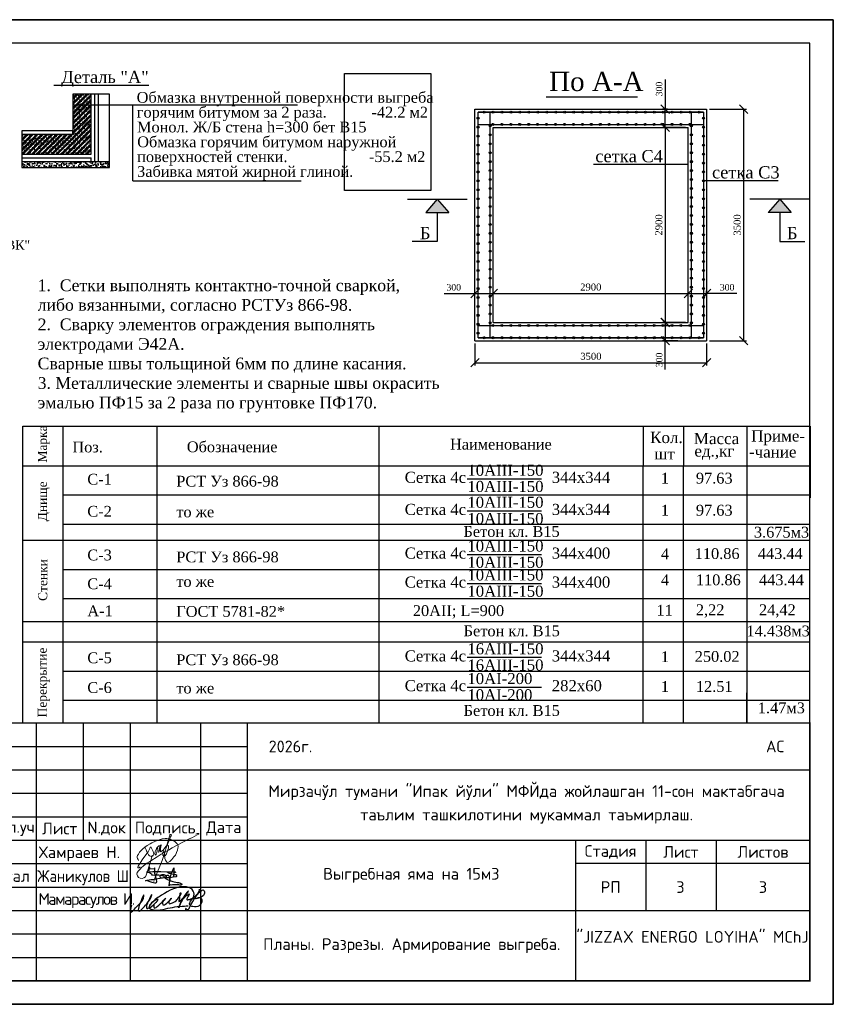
# Model space of a CAD drawing. Header units: millimetres. Extents: x 50241 to 145341, y 18912 to 39912.
# Tile 8 of 8: x 127987 to 145341, y 18912 to 39912. Entities that reach past the tile are written whole.
import ezdxf

# ---------------------------------------------------------------- set-up
doc = ezdxf.new("R2010")
doc.units = ezdxf.units.MM
for name, color, linetype, lineweight in [('0.13', 250, 'Continuous', 13), ('Размеры1', 252, 'Continuous', 15), ('Стены', 5, 'Continuous', 30)]:
    doc.layers.add(name, color=color, linetype=linetype, lineweight=lineweight)
doc.layers.add('A_Windows', color=160, linetype='Continuous')
doc.layers.add('PDF_Text', color=7, linetype='Continuous')
doc.layers.add('Tpl_Bound', color=1, linetype='Continuous', plot=False)
doc.styles.add('GOST', font='isocpeur.ttf')
doc.styles.add('ISO', font='times.ttf')
doc.styles.add('PDF ISOCPEUR', font='isocpeur.ttf')
doc.styles.add('TIME (Gotic)', font='times.ttf')
doc.styles.add('аббос', font='isocpeur.ttf')
doc.dimstyles.new('SHUXA', dxfattribs={"dimscale": 0.6, "dimtxt": 300, "dimasz": 300, "dimexe": 100, "dimexo": 100, "dimgap": 100, "dimtad": 1, "dimdec": 0, "dimrnd": 10, "dimzin": 1, "dimtxsty": 'TIME (Gotic)', "dimblk": 'OBLIQUE', "dimcen": 300, "dimclrd": 5, "dimclre": 5, "dimclrt": 1, "dimadec": 0, "dimazin": 0, "dimtfac": 1, "dimtdec": 0, "dimtmove": 1, "dimatfit": 3, "dimfxl": 1, "dimarcsym": 0})
pattern_1 = [(37.5, (3144625.87, 21226481.91), (-2.49604882, 76.34846502), [0, -60.22848, 0, -67.3608, 0, -64.389]), (7.5, (3144625.87, 21226481.91), (70.12563217, 111.8247157), [0, -32.49168, 0, -54.28488, 0, -20.8026]), (327.5, (3144577.13, 21226481.91), (123.39480976, 0.2242008), [0, -19.812, 0, -71.3232, 0, -93.1164]), (317.5, (3144577.13, 21226481.91), (119.1148066, 34.77697443), [0, -9.906, 0, -46.75632, 0, -53.4924])]

# ---------------------------------------------------------------- blocks, each defined once
blk = doc.blocks.new('_Oblique')
at = {"color": 0, "linetype": 'ByBlock', "lineweight": -2}
blk.add_line((-0.5, -0.5), (0.5, 0.5), dxfattribs=at)
blk = doc.blocks.new('*D43')
at = {"color": 5, "lineweight": -2, "transparency": 16777216}
for p, q in [((137698, 33005), (137698, 32536)), ((142638, 33005), (142638, 32536)), ((137698, 32596), (142638, 32596))]:
    blk.add_line(p, q, dxfattribs=at)
at = {"layer": 'Defpoints', "color": 0, "transparency": 16777216}
for p in [(137698, 33065), (142638, 33065), (142638, 32596)]:
    blk.add_point(p, dxfattribs=at)
at = {"color": 5, "lineweight": -2, "transparency": 16777216, "xscale": 180, "yscale": 180, "zscale": 180, "rotation": 180}
blk.add_blockref('_Oblique', (137698, 32596), dxfattribs=at)
at = {"color": 5, "lineweight": -2, "transparency": 16777216, "xscale": 180, "yscale": 180, "zscale": 180}
blk.add_blockref('_Oblique', (142638, 32596), dxfattribs=at)
at = {"color": 1, "lineweight": 25, "transparency": 16777216, "insert": (140171, 32732), "char_height": 150, "attachment_point": 5, "style": 'TIME (Gotic)'}
blk.add_mtext('3500', dxfattribs=at)
blk = doc.blocks.new('*D44')
at = {"color": 5, "lineweight": -2, "transparency": 16777216}
for p, q in [((138088, 33515), (138088, 34132)), ((138088, 34072), (142248, 34072)), ((142248, 33515), (142248, 34132))]:
    blk.add_line(p, q, dxfattribs=at)
at = {"layer": 'Defpoints', "color": 0, "transparency": 16777216}
for p in [(142248, 34072), (138088, 33455), (142248, 33455)]:
    blk.add_point(p, dxfattribs=at)
at = {"color": 5, "lineweight": -2, "transparency": 16777216, "xscale": 180, "yscale": 180, "zscale": 180, "rotation": 180}
blk.add_blockref('_Oblique', (138088, 34072), dxfattribs=at)
at = {"color": 5, "lineweight": -2, "transparency": 16777216, "xscale": 180, "yscale": 180, "zscale": 180}
blk.add_blockref('_Oblique', (142248, 34072), dxfattribs=at)
at = {"color": 1, "lineweight": 25, "transparency": 16777216, "insert": (140168, 34209), "char_height": 150, "attachment_point": 5, "style": 'TIME (Gotic)'}
blk.add_mtext('2900', dxfattribs=at)
blk = doc.blocks.new('*D45')
at = {"color": 5, "lineweight": -2, "transparency": 16777216}
for p, q in [((137040, 34072), (137698, 34072)), ((137698, 33534), (137698, 34132)), ((137698, 34072), (138088, 34072)), ((138088, 33534), (138088, 34132))]:
    blk.add_line(p, q, dxfattribs=at)
at = {"layer": 'Defpoints', "color": 0, "transparency": 16777216}
for p in [(138088, 34072), (137698, 33474), (138088, 33474)]:
    blk.add_point(p, dxfattribs=at)
at = {"color": 5, "lineweight": -2, "transparency": 16777216, "xscale": 180, "yscale": 180, "zscale": 180, "rotation": 180}
blk.add_blockref('_Oblique', (137698, 34072), dxfattribs=at)
at = {"color": 5, "lineweight": -2, "transparency": 16777216, "xscale": 180, "yscale": 180, "zscale": 180}
blk.add_blockref('_Oblique', (138088, 34072), dxfattribs=at)
at = {"color": 1, "lineweight": 25, "transparency": 16777216, "insert": (137245, 34203), "char_height": 138, "attachment_point": 5, "style": 'TIME (Gotic)'}
blk.add_mtext('300', dxfattribs=at)
blk = doc.blocks.new('*D9')
at = {"color": 5, "lineweight": -2, "transparency": 16777216}
for p, q in [((142248, 34007), (142248, 34132)), ((142248, 34072), (142638, 34072)), ((142638, 34007), (142638, 34132)), ((143281, 34072), (142638, 34072))]:
    blk.add_line(p, q, dxfattribs=at)
at = {"layer": 'Defpoints', "color": 0, "transparency": 16777216}
for p in [(142638, 34072), (142248, 33947), (142638, 33947)]:
    blk.add_point(p, dxfattribs=at)
at = {"color": 5, "lineweight": -2, "transparency": 16777216, "xscale": 180, "yscale": 180, "zscale": 180, "rotation": 180}
blk.add_blockref('_Oblique', (142248, 34072), dxfattribs=at)
at = {"color": 5, "lineweight": -2, "transparency": 16777216, "xscale": 180, "yscale": 180, "zscale": 180}
blk.add_blockref('_Oblique', (142638, 34072), dxfattribs=at)
at = {"color": 1, "lineweight": 25, "transparency": 16777216, "insert": (143076, 34203), "char_height": 138, "attachment_point": 5, "style": 'TIME (Gotic)'}
blk.add_mtext('300', dxfattribs=at)
blk = doc.blocks.new('*D46')
at = {"color": 5, "lineweight": -2, "transparency": 16777216}
for p, q in [((142188, 37615), (141696, 37615)), ((141756, 37615), (141756, 33456)), ((142188, 33456), (141696, 33456))]:
    blk.add_line(p, q, dxfattribs=at)
at = {"layer": 'Defpoints', "color": 0, "transparency": 16777216}
for p in [(142248, 37615), (141756, 33456), (142248, 33456)]:
    blk.add_point(p, dxfattribs=at)
at = {"color": 5, "lineweight": -2, "transparency": 16777216, "xscale": 180, "yscale": 180, "zscale": 180}
for p, rotation in [((141756, 37615), 90), ((141756, 33456), 270)]:
    blk.add_blockref('_Oblique', p, dxfattribs=dict(at, rotation=rotation))
at = {"color": 1, "lineweight": 25, "transparency": 16777216, "insert": (141620, 35535), "char_height": 150, "attachment_point": 5, "rotation": 90, "style": 'TIME (Gotic)'}
blk.add_mtext('2900', dxfattribs=at)
blk = doc.blocks.new('*D10')
at = {"color": 5, "lineweight": -2, "transparency": 16777216}
for p, q in [((141757, 33455), (141757, 33065)), ((142024, 33065), (141697, 33065)), ((141757, 32451), (141757, 33065))]:
    blk.add_line(p, q, dxfattribs=at)
at = {"layer": 'Defpoints', "color": 0, "transparency": 16777216}
for p in [(141757, 33455), (141757, 33065), (142084, 33065)]:
    blk.add_point(p, dxfattribs=at)
at = {"color": 5, "lineweight": -2, "transparency": 16777216, "xscale": 180, "yscale": 180, "zscale": 180}
for p, rotation in [((141757, 33455), 90), ((141757, 33065), 270)]:
    blk.add_blockref('_Oblique', p, dxfattribs=dict(at, rotation=rotation))
at = {"color": 1, "lineweight": 25, "transparency": 16777216, "insert": (141627, 32656), "char_height": 138, "attachment_point": 5, "rotation": 90, "style": 'TIME (Gotic)'}
blk.add_mtext('300', dxfattribs=at)
blk = doc.blocks.new('*D11')
at = {"color": 5, "lineweight": -2, "transparency": 16777216}
for p, q in [((141756, 38639), (141756, 38005)), ((141805, 38005), (141696, 38005)), ((141756, 37615), (141756, 38005)), ((141816, 37615), (141816, 37615))]:
    blk.add_line(p, q, dxfattribs=at)
at = {"layer": 'Defpoints', "color": 0, "transparency": 16777216}
for p in [(141756, 38005), (141865, 38005), (141756, 37615)]:
    blk.add_point(p, dxfattribs=at)
at = {"color": 5, "lineweight": -2, "transparency": 16777216, "xscale": 180, "yscale": 180, "zscale": 180}
for p, rotation in [((141756, 38005), 90), ((141756, 37615), 270)]:
    blk.add_blockref('_Oblique', p, dxfattribs=dict(at, rotation=rotation))
at = {"color": 1, "lineweight": 25, "transparency": 16777216, "insert": (141626, 38434), "char_height": 138, "attachment_point": 5, "rotation": 90, "style": 'TIME (Gotic)'}
blk.add_mtext('300', dxfattribs=at)
blk = doc.blocks.new('*D47')
at = {"color": 5, "lineweight": -2, "transparency": 16777216}
for p, q in [((142698, 38005), (143488, 38005)), ((143428, 38005), (143428, 33065)), ((142698, 33065), (143488, 33065))]:
    blk.add_line(p, q, dxfattribs=at)
at = {"layer": 'Defpoints', "color": 0, "transparency": 16777216}
for p in [(142638, 38005), (142638, 33065), (143428, 33065)]:
    blk.add_point(p, dxfattribs=at)
at = {"color": 5, "lineweight": -2, "transparency": 16777216, "xscale": 180, "yscale": 180, "zscale": 180}
for p, rotation in [((143428, 38005), 90), ((143428, 33065), 270)]:
    blk.add_blockref('_Oblique', p, dxfattribs=dict(at, rotation=rotation))
at = {"color": 1, "lineweight": 25, "transparency": 16777216, "insert": (143292, 35535), "char_height": 150, "attachment_point": 5, "rotation": 90, "style": 'TIME (Gotic)'}
blk.add_mtext('3500', dxfattribs=at)
blk = doc.blocks.new('A$C044921D2')
at = {"color": 0, "linetype": 'Continuous', "lineweight": -2}
for points in [[(-29700, 0), (0, 0), (0, 21000), (-29700, 21000), (-29700, 0)], [(-27700, 500), (-500, 500), (-500, 20500), (-27700, 20500), (-27700, 500)]]:
    blk.add_lwpolyline(points, dxfattribs=at)
blk = doc.blocks.new('*U5')
at = {"layer": 'Defpoints', "color": 6, "linetype": 'Continuous', "lineweight": 30}
blk.add_lwpolyline([(0, 0), (29700, 0), (29700, 21000), (0, 21000), (0, 0)], dxfattribs=at)
blk = doc.blocks.new('A$Cd70db00c')
at = {"layer": 'Стены', "color": 5}
for points in [[(-652, 491), (-635, 565), (-631, 597, 0.330343), (-646, 619, 0.122481), (-622, 573), (-481, 563, 0.040598), (-457, 565, 0.365926), (-468, 588, 0.046368), (-468, 421, 0.065362), (-455, 345), (-428, 242), (-403, 160, -0.195194), (-418, 98, -0.136117), (-465, 95, -0.056014), (-544, 117), (-641, 144, -0.02585), (-715, 174), (-765, 171, -0.082684), (-531, 216), (-366, 239), (-135, 273), (29, 273), (138, 300), (223, 310, 0.121174), (257, 322, 0.321071), (251, 346, 0.079979), (181, 368), (74, 393), (-1, 412, -0.193462), (-39, 449, -0.066081), (46, 465, -0.026366), (140, 459, -0.035807), (202, 456, -0.969631), (202, 441, -0.04278), (97, 448), (-72, 454), (-264, 461), (-524, 457), (-645, 453), (-733, 453, 0.007584), (-667, 447, -0.152096), (-635, 437, -0.043163), (-575, 397, -0.273744), (-561, 348), (-431, 361), (-329, 361), (-230, 346, -0.107375), (-166, 315, -0.207987), (-158, 280, -0.240786), (-177, 261), (-253, 252, -0.132306), (-277, 272, -0.129049), (-291, 305, -0.068183), (-277, 344, -0.085784), (-228, 372, -0.082308), (-166, 372, -0.278782), (-108, 339), (-95, 299, -0.126477), (-87, 264, -0.357256), (-116, 278, -0.077059), (-87, 328), (-59, 349), (-29, 356), (-10, 332), (-1, 288), (36, 150)], [(-142, 272), (-113, 244), (-25, 198), (127, 152), (267, 118, -0.098946), (407, 74, -0.470588), (407, 40, -0.184156), (351, 32, -0.007671), (226, 38, 0.064846), (71, 32, 0.192308), (19, 32, 0.114089), (2, 3), (15, 103), (30, 179), (39, 256), (55, 346), (79, 424), (129, 535), (153, 589, -0.056452), (153, 510, -0.063025), (150, 461), (150, 400), (148, 352, -0.038357), (134, 299)]]:
    blk.add_lwpolyline(points, format="xyb", dxfattribs=at)
blk = doc.blocks.new('НЕМАТ')
at = {"color": 5, "lineweight": 18}
for points in [[(1375486, 4508932, 0.96113971), (1390065, 4508283), (1391005, 4530839), (1398667, 4539433), (1403585, 4544950), (1406380, 4547725), (1412863, 4553611), (1417012, 4558029), (1430458, 4570413), (1437617, 4577006), (1442744, 4581161), (1448703, 4586480), (1450816, 4588365, 0.51797295), (1450002, 4589253, 0.13808623), (1446473, 4587308)], [(1377828, 4518387), (1376715, 4516482), (1374968, 4516085), (1374525, 4516642), (1374622, 4517364), (1374787, 4518580), (1375675, 4521086), (1376541, 4523528), (1378148, 4529366), (1380642, 4535547), (1383756, 4543265), (1384833, 4548827), (1385172, 4550580, -0.51301845), (1386441, 4550646), (1389571, 4547132), (1390902, 4545331), (1392000, 4543846), (1392701, 4541989), (1392819, 4540953), (1392604, 4539644), (1392495, 4538985), (1391587, 4538256), (1391022, 4537804), (1389964, 4537631), (1388828, 4537445), (1387500, 4537943), (1386489, 4538323), (1385486, 4539057), (1384544, 4539747), (1383922, 4540484), (1383304, 4541214), (1382810, 4541799), (1382018, 4542737), (1381089, 4543837), (1380000, 4545125), (1378082, 4547921), (1378082, 4547921), (1377301, 4548369)], [(1391005, 4530839, 0.09595027), (1375486, 4508932)]]:
    blk.add_lwpolyline(points, format="xyb", dxfattribs=at)
for points in [[(1373223, 4526972), (1372049, 4528146), (1370939, 4529256), (1370153, 4530617), (1369784, 4531995), (1369784, 4533545), (1370414, 4535896), (1371317, 4539267), (1372439, 4541209), (1374875, 4545429), (1377045, 4548400), (1379685, 4552014), (1383623, 4555651), (1385870, 4557726), (1390446, 4561630), (1395106, 4564830), (1399215, 4567203), (1403662, 4568907), (1405913, 4569510), (1408871, 4569843), (1411278, 4569843), (1414627, 4569594), (1416399, 4569115), (1419841, 4567589), (1421165, 4566873), (1422840, 4565894), (1424390, 4564327), (1425288, 4563177), (1425609, 4561751), (1425698, 4559736), (1425831, 4556824), (1425574, 4552969), (1425229, 4551175), (1424716, 4548511), (1423197, 4545514), (1420970, 4541118), (1419132, 4537490), (1417389, 4535873), (1416408, 4534963), (1414901, 4535330), (1413442, 4536502), (1412045, 4537624), (1410867, 4539704), (1410091, 4541074), (1409066, 4543186), (1408002, 4547069), (1406522, 4550073), (1406012, 4551109), (1405969, 4549129), (1405562, 4547533), (1405349, 4546694), (1405853, 4545327), (1406178, 4544444), (1406426, 4543771), (1406616, 4543256), (1407798, 4543064), (1409008, 4543395), (1409831, 4543876), (1410644, 4545443), (1411137, 4547184), (1411565, 4548692), (1411776, 4551769), (1411887, 4553392), (1412065, 4556307), (1411691, 4558193), (1410906, 4559559), (1409569, 4560518), (1408659, 4561494), (1408484, 4563478), (1408613, 4568886), (1408790, 4574164), (1408976, 4576249), (1409398, 4576890), (1410021, 4577037), (1410490, 4577147), (1410827, 4576817), (1411150, 4576501), (1410992, 4575095), (1410819, 4573557), (1410653, 4572078), (1410044, 4568789), (1409216, 4562849), (1408676, 4558506), (1408558, 4554265), (1408436, 4549875), (1407730, 4540556), (1407549, 4535731), (1403747, 4508630), (1403295, 4504978), (1403313, 4501873)], [(1409001, 4561127), (1406390, 4555205), (1404742, 4551467), (1403040, 4549017), (1402430, 4548138), (1402255, 4548082), (1401938, 4548164), (1401665, 4548235), (1401469, 4548668), (1401208, 4549246), (1400966, 4549782), (1400796, 4550158), (1400776, 4550657), (1400740, 4551574), (1400576, 4552267), (1400576, 4553101), (1400514, 4554532), (1400466, 4555624), (1400404, 4557052), (1400364, 4557973), (1400082, 4558150), (1399752, 4557997), (1399575, 4557762), (1399469, 4557362), (1399378, 4557016), (1399387, 4556114), (1399397, 4555161), (1399411, 4553785), (1399477, 4552083), (1399540, 4550462), (1399494, 4548397), (1399460, 4546869), (1399274, 4546648), (1398999, 4546685), (1398954, 4547234), (1398984, 4548163), (1398969, 4551547), (1399015, 4555049), (1398758, 4555576), (1398547, 4556008), (1398332, 4556226), (1398003, 4556345), (1397719, 4556285), (1397390, 4556216), (1397137, 4555845), (1396883, 4555474), (1396659, 4555146), (1396004, 4554101), (1395248, 4552895), (1394492, 4551060), (1394301, 4549606), (1393969, 4546502), (1394104, 4545100), (1394096, 4543672), (1394557, 4542653), (1395269, 4541845), (1395614, 4541454), (1395852, 4541184), (1396321, 4541597), (1396366, 4542307), (1396433, 4543366), (1396511, 4544594), (1396608, 4546125), (1396443, 4547633), (1396295, 4548986), (1396181, 4550033), (1396116, 4551402), (1396074, 4552275), (1395831, 4553825)], [(1391005, 4530839), (1390824, 4539842)]]:
    blk.add_lwpolyline(points, dxfattribs=at)
blk = doc.blocks.new('A$C9b9ec7c5')
at = {"layer": 'A_Windows', "lineweight": 30}
for points in [[(432, 161), (474, 217), (392, 187), (321, 78), (432, 161), (449, 179), (417, 151), (403, 128), (399, 97), (404, 78), (455, 97), (598, 236), (565, 203), (548, 171), (555, 131), (622, 157), (706, 243), (669, 205), (660, 179), (664, 153), (721, 162), (856, 294), (867, 329), (851, 327), (845, 313), (834, 216), (831, 187), (856, 202), (991, 363), (933, 292), (830, 83), (860, 163), (982, 302), (1003, 314), (976, 252), (964, 217), (1010, 222), (1080, 261), (1076, 365), (962, 434), (533, 293), (361, 160), (318, 83), (406, 43), (599, 60), (926, 108), (987, 109)], [(954, 70), (943, 46), (993, 54), (1011, 80), (1263, 366), (1251, 290), (1117, 236), (1165, 253), (1214, 242), (1179, 112), (1069, 97), (1033, 104), (1015, 129), (1031, 190), (1120, 289), (1178, 366), (1183, 398)], [(18, 120), (0, 0), (126, 119), (221, 238), (229, 300), (182, 197), (149, 123), (138, 26), (280, 148), (356, 268), (365, 299), (290, 154), (275, 105), (280, 64), (307, 75)]]:
    blk.add_spline(points, degree=3, dxfattribs=at)
blk = doc.blocks.new('A$C30dfadd5')
at = {"ltscale": 100, "transparency": 33554687}
for p, q in [((-17500, 5500), (-17500, 3000)), ((-16500, 5500), (-16500, 0)), ((-15500, 5500), (-15500, 3000)), ((-14500, 5500), (-14500, 0)), ((-13000, 5500), (-13000, 0)), ((-12000, 5500), (-12000, 0)), ((-18500, 5000), (-12000, 5000)), ((-18500, 4500), (0, 4500)), ((-18500, 4000), (-12000, 4000)), ((-18500, 3500), (-12000, 3500)), ((-18500, 3000), (0, 3000)), ((-5000, 3000), (-5000, 0)), ((-3500, 3000), (-3500, 1500)), ((-2000, 3000), (-2000, 1500)), ((-18500, 2500), (-12000, 2500)), ((0, 2500), (-5000, 2500)), ((-18500, 2000), (-12000, 2000)), ((-18500, 1500), (0, 1500)), ((-18500, 1000), (-12000, 1000)), ((-18500, 500), (-12000, 500))]:
    blk.add_line(p, q, dxfattribs=at)
at = {"ltscale": 10, "const_width": 30}
blk.add_lwpolyline([(-18500, 0), (0, 0), (0, 5500), (-18500, 5500)], close=True, dxfattribs=at)
at = {"xscale": 0.01416714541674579, "yscale": 0.01416714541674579, "zscale": 0.01416714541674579, "rotation": 345.2650664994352}
blk.add_blockref('НЕМАТ', (-49445, -54508), dxfattribs=at)
at = {"xscale": 0.6562500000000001, "yscale": 0.6562500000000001, "zscale": 0.6562500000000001}
blk.add_blockref('A$Cd70db00c', (-13669, 2023), dxfattribs=at)
at = {"layer": '0.13', "xscale": 1.24416, "yscale": 1.24416, "zscale": 1.24416}
blk.add_blockref('A$C9b9ec7c5', (-14492, 1462), dxfattribs=at)
at = {"ltscale": 100, "char_height": 250, "attachment_point": 5, "style": 'GOST'}
for s, insert, width in [('\\pt2727.3;2026г.', (-11079, 5000), 1842.3), ('\\pt2727.3;АС', (-740, 5000), 1480), ('\\pt2727.3;Кол.уч', (-17000, 3250), 1000), ('\\pt2727.3;Лист', (-16000, 3250), 1000), ('\\pt2727.3;N.док', (-15000, 3250), 1000), ('\\pt2727.3;Подпись', (-13750, 3250), 1500), ('\\pt2727.3;Дата', (-12500, 3250), 1000), ('\\pt2727.3;Стадия', (-4250, 2750), 1500), ('\\pt2727.3;Лист', (-2750, 2750), 1500), ('\\pt2727.3;Листов', (-1000, 2750), 2000), ('\\pt2727.3;РП', (-4250, 2000), 1500), ('\\pxt10.9092;3', (-1000, 2000), 2000)]:
    blk.add_mtext(s, dxfattribs=dict(at, insert=insert, width=width))
at = {"ltscale": 100, "transparency": 33554687, "char_height": 250, "attachment_point": 5, "line_spacing_factor": 1.2, "style": 'GOST'}
for s, insert, width in [('\\pt2727.3;Мирзачўл тумани "Ипак йўли" МФЙда жойлашган 11-сон мактабгача \\Pтаълим ташкилотини мукаммал таъмирлаш.', (-6042, 3763), 12000), ('{\\C0;Выгребная яма на 15м3}', (-8501, 2250), 6998.36)]:
    blk.add_mtext(s, dxfattribs=dict(at, insert=insert, width=width))
at = {"char_height": 250, "attachment_point": 1, "style": 'GOST'}
for s, insert, width in [('\\W0.8000;Изм .', (-18235, 3375), 735), ('ГИП', (-18386, 2861), 577.87), ('Разработал', (-18386, 2361), 1206), ('Н.контр', (-18386, 1861), 1206)]:
    blk.add_mtext(s, dxfattribs=dict(at, insert=insert, width=width))
at = {"ltscale": 100, "insert": (-2504, 939), "char_height": 250, "width": 5000, "attachment_point": 5, "line_spacing_factor": 1.2, "style": 'GOST'}
blk.add_mtext('"JIZZAX ENERGO LOYIHA" MChJ ', dxfattribs=at)
at = {"layer": 'PDF_Text', "style": 'PDF ISOCPEUR', "width": 0.9}
blk.add_text('Жаникулов Ш.', height=250.02, dxfattribs=at).set_placement((-16480, 2109))
at = {"layer": 'PDF_Text', "attachment_point": 7, "style": 'PDF ISOCPEUR'}
for s, insert, char_height in [('Хамраев Н.', (-16447, 2550), 250), ('{\\T0.75;Мамарасулов И.}', (-16455, 1553), 250.02)]:
    blk.add_mtext(s, dxfattribs=dict(at, insert=insert, char_height=char_height))

msp = doc.modelspace()

# ---------------------------------------------------------------- hatches: boundary and pattern name
at = {"ltscale": 1000}
h = msp.add_hatch(dxfattribs=at)
h.set_pattern_fill('AR-SAND', color=256, scale=1.56, style=0)
h.set_pattern_definition(pattern_1)
h.paths.add_polyline_path([(129513.315, 38322.216), (129123.315, 38322.216), (129123.315, 37542.216), (129123.315, 37464.216), (128031.315, 37464.216), (128031.315, 37043.016), (129513.315, 37043.016)])
h = msp.add_hatch(dxfattribs=at)
h.set_pattern_fill('ANSI32', color=256, scale=7.8, style=0)
h.set_pattern_definition([(45, (3144625.87, 21226481.91), (-52.5344983, 52.5344983), []), (45, (3144660.89, 21226481.91), (-52.5344983, 52.5344983), [])])
h.paths.add_polyline_path([(129513.315, 38322.216), (129123.315, 38322.216), (129123.315, 37542.216), (129123.315, 37464.216), (128031.315, 37464.216), (128031.315, 37043.016), (129513.315, 37043.016)])
h = msp.add_hatch(dxfattribs=at)
h.set_pattern_fill('AR-SAND', color=256, scale=1.56, style=0)
h.set_pattern_definition(pattern_1)
h.paths.add_polyline_path([(129903.315, 36887.016), (128031.315, 36887.016), (128031.315, 36762.216), (129903.315, 36762.216)])
h = msp.add_hatch(color=256, dxfattribs=at)
h.set_gradient(color1=(252, 32, 3), color2=(207, 26, 2), one_color=1, tint=0.41, name='SPHERICAL')
h.paths.add_polyline_path([(136894.661, 36086.831), (136649.66, 35800.232), (137139.662, 35800.232)])
h = msp.add_hatch(color=256, dxfattribs=at)
h.set_gradient(color1=(252, 32, 3), color2=(207, 26, 2), one_color=1, tint=0.41, name='SPHERICAL')
h.paths.add_polyline_path([(144197.297, 36086.831), (144442.299, 35800.232), (143952.296, 35800.232)])

# ---------------------------------------------------------------- linework, layer by layer
at = {"color": 1, "ltscale": 1000}
for p, q in [((128716.402, 38514.117), (130738.166, 38514.117)), ((136258.258, 36086.831), (137531.064, 36086.831)), ((136894.661, 36086.831), (136649.66, 35800.232)), ((136894.661, 36086.831), (137139.662, 35800.232)), ((144833.7, 36086.831), (143560.895, 36086.831)), ((144197.297, 36086.831), (143952.296, 35800.232)), ((144197.297, 36086.831), (144442.299, 35800.232)), ((136649.66, 35800.232), (137139.662, 35800.232)), ((136894.661, 35800.232), (136894.661, 35183.21)), ((144442.299, 35800.232), (143952.296, 35800.232)), ((144197.297, 35800.232), (144197.297, 35183.21)), ((136894.661, 35183.21), (136357.254, 35183.21)), ((144197.297, 35183.21), (144734.704, 35183.21))]:
    msp.add_line(p, q, dxfattribs=at)
at = {"ltscale": 1000}
for p, q in [((129903.315, 38322.216), (129123.315, 38322.216)), ((129123.315, 38322.216), (129123.315, 37542.216)), ((129513.315, 37043.016), (129513.315, 38322.216)), ((129591.315, 36887.016), (129591.315, 38322.216)), ((129669.315, 36887.016), (129669.315, 38322.216)), ((129903.315, 36762.216), (129903.315, 38322.216)), ((137698.32, 33064.814), (137698.32, 38004.814)), ((137698.32, 38004.814), (142638.32, 38004.814)), ((142638.32, 38004.814), (142638.32, 33064.814)), ((138088.32, 33454.814), (138088.32, 37614.814)), ((138088.32, 37614.814), (142248.32, 37614.814)), ((142248.32, 33454.814), (142248.32, 37614.814)), ((129123.315, 37542.216), (128031.315, 37542.216)), ((128031.315, 37542.216), (128031.315, 36762.216)), ((129123.315, 37464.216), (128031.315, 37464.216)), ((129123.315, 37464.216), (129123.315, 37542.216)), ((128031.315, 37043.016), (129513.315, 37043.016)), ((128031.315, 36965.016), (129513.315, 36965.016)), ((129513.315, 36887.016), (129513.315, 36965.016)), ((128031.315, 36887.016), (129903.315, 36887.016)), ((128031.315, 36762.216), (129903.315, 36762.216)), ((138088.32, 33454.814), (142248.32, 33454.814)), ((137698.32, 33064.814), (142638.32, 33064.814))]:
    msp.add_line(p, q, dxfattribs=at)
at = {"color": 1, "lineweight": 30}
msp.add_line((139216.434, 38266.478), (141164.792, 38266.478), dxfattribs=at)
at = {"color": 5, "ltscale": 1000}
for p, q in [((129123.315, 38094.374), (133909.844, 38094.374)), ((130401.161, 36477.852), (130401.161, 38094.374)), ((142248.32, 36820.828), (140223.41, 36820.828)), ((130401.161, 36477.852), (133993.84, 36477.852)), ((144167.778, 36476.121), (142594.699, 36476.121)), ((137532.326, 30122.333), (139119.442, 30122.333)), ((137532.326, 29438.288), (139119.442, 29438.288)), ((137532.326, 28506.644), (139119.442, 28506.644)), ((137532.326, 27888.609), (139119.442, 27888.609)), ((137532.326, 26313.582), (139119.442, 26313.582)), ((137532.326, 25679.207), (139119.442, 25679.207))]:
    msp.add_line(p, q, dxfattribs=at)
at = {"color": 1, "lineweight": 30, "ltscale": 1000}
for p, q in [((137763.32, 33129.814), (137763.32, 37939.814)), ((137763.32, 37939.814), (142573.32, 37939.814)), ((142573.32, 37939.814), (137763.32, 37939.814)), ((138023.32, 33129.814), (138023.32, 37939.814)), ((142313.32, 33129.814), (142313.32, 37939.814)), ((142573.32, 37939.814), (142573.32, 33129.814)), ((137763.32, 37679.814), (142573.32, 37679.814)), ((137763.32, 33389.814), (142573.32, 33389.814)), ((137763.32, 33129.814), (142573.32, 33129.814)), ((142573.32, 33129.814), (137763.32, 33129.814))]:
    msp.add_line(p, q, dxfattribs=at)
msp.add_line((115641.431, 18912.493), (145341.479, 18912.493))
for centre in [(137763.32, 37810.939), (137892.195, 37939.814), (138083.292, 37939.814), (138274.389, 37939.814), (138465.485, 37939.814), (138656.582, 37939.814), (138847.679, 37939.814), (139038.775, 37939.814), (139229.872, 37939.814), (139420.969, 37939.814), (139612.065, 37939.814), (139803.162, 37939.814), (139994.258, 37939.814), (140185.355, 37939.814), (140376.452, 37939.814), (140567.548, 37939.814), (140758.645, 37939.814), (140949.742, 37939.814), (141140.838, 37939.814), (141331.935, 37939.814), (141523.032, 37939.814), (141714.128, 37939.814), (141905.225, 37939.814), (142096.322, 37939.814), (142287.418, 37939.814), (142478.515, 37939.814), (142573.32, 37810.939), (137763.32, 37619.842), (138023.32, 37648.981), (138078.361, 37679.814), (138269.457, 37679.814), (138460.554, 37679.814), (138651.65, 37679.814), (138842.747, 37679.814), (139033.844, 37679.814), (139224.94, 37679.814), (139416.037, 37679.814), (139607.134, 37679.814), (139798.23, 37679.814), (139989.327, 37679.814), (140180.424, 37679.814), (140371.52, 37679.814), (140562.617, 37679.814), (140753.714, 37679.814), (140944.81, 37679.814), (141135.907, 37679.814), (141327.004, 37679.814), (141518.1, 37679.814), (141709.197, 37679.814), (141900.294, 37679.814), (142091.39, 37679.814), (142282.487, 37679.814), (142313.32, 37648.981), (142573.32, 37619.842), (137763.32, 37428.745), (138023.32, 37457.885), (142313.32, 37457.885), (142573.32, 37428.745), (137763.32, 37237.649), (138023.32, 37266.788), (142313.32, 37266.788), (142573.32, 37237.649), (137763.32, 37046.552), (138023.32, 37075.691), (142313.32, 37075.691), (142573.32, 37046.552), (137763.32, 36855.455), (138023.32, 36884.595), (142313.32, 36884.595), (142573.32, 36855.455), (137763.32, 36664.359), (138023.32, 36693.498), (142313.32, 36693.498), (142573.32, 36664.359), (137763.32, 36473.262), (138023.32, 36502.401), (138023.32, 36311.305), (142313.32, 36502.401), (142313.32, 36311.305), (142573.32, 36473.262), (137763.32, 36282.165), (138023.32, 36120.208), (142313.32, 36120.208), (142573.32, 36282.165), (137763.32, 36091.069), (137763.32, 35899.972), (138023.32, 35929.111), (142313.32, 35929.111), (142573.32, 36091.069), (142573.32, 35899.972), (137763.32, 35708.875), (138023.32, 35738.015), (142313.32, 35738.015), (142573.32, 35708.875), (137763.32, 35517.779), (138023.32, 35546.918), (142313.32, 35546.918), (142573.32, 35517.779), (137763.32, 35326.682), (138023.32, 35355.821), (142313.32, 35355.821), (142573.32, 35326.682), (137763.32, 35135.586), (138023.32, 35164.725), (142313.32, 35164.725), (142573.32, 35135.586), (137763.32, 34944.489), (138023.32, 34973.628), (142313.32, 34973.628), (142573.32, 34944.489), (137763.32, 34753.392), (138023.32, 34782.531), (142313.32, 34782.531), (142573.32, 34753.392), (137763.32, 34562.296), (138023.32, 34591.435), (142313.32, 34591.435), (142573.32, 34562.296), (137763.32, 34371.199), (138023.32, 34400.338), (138023.32, 34209.241), (142313.32, 34400.338), (142313.32, 34209.241), (142573.32, 34371.199), (137763.32, 34180.102), (138023.32, 34018.145), (142313.32, 34018.145), (142573.32, 34180.102), (137763.32, 33989.006), (137763.32, 33797.909), (138023.32, 33827.048), (142313.32, 33827.048), (142573.32, 33989.006), (142573.32, 33797.909), (137763.32, 33606.812), (138023.32, 33635.952), (142313.32, 33635.952), (142573.32, 33606.812), (137763.32, 33415.716), (138023.32, 33444.855), (138078.361, 33389.814), (138269.457, 33389.814), (138460.554, 33389.814), (138651.65, 33389.814), (138842.747, 33389.814), (139033.844, 33389.814), (139224.94, 33389.814), (139416.037, 33389.814), (139607.134, 33389.814), (139798.23, 33389.814), (139989.327, 33389.814), (140180.424, 33389.814), (140371.52, 33389.814), (140562.617, 33389.814), (140753.714, 33389.814), (140944.81, 33389.814), (141135.907, 33389.814), (141327.004, 33389.814), (141518.1, 33389.814), (141709.197, 33389.814), (141900.294, 33389.814), (142091.39, 33389.814), (142282.487, 33389.814), (142313.32, 33444.855), (142573.32, 33415.716), (137763.32, 33224.619), (142573.32, 33224.619), (137892.195, 33129.814), (138083.292, 33129.814), (138274.389, 33129.814), (138465.485, 33129.814), (138656.582, 33129.814), (138847.679, 33129.814), (139038.775, 33129.814), (139229.872, 33129.814), (139420.969, 33129.814), (139612.065, 33129.814), (139803.162, 33129.814), (139994.258, 33129.814), (140185.355, 33129.814), (140376.452, 33129.814), (140567.548, 33129.814), (140758.645, 33129.814), (140949.742, 33129.814), (141140.838, 33129.814), (141331.935, 33129.814), (141523.032, 33129.814), (141714.128, 33129.814), (141905.225, 33129.814), (142096.322, 33129.814), (142287.418, 33129.814), (142478.515, 33129.814)]:
    msp.add_circle(centre, 21.569, dxfattribs=at)
at = {"layer": 'Defpoints', "color": 3, "lineweight": 30, "ltscale": 0.6}
msp.add_lwpolyline([(134915.054, 38766.053), (136756.338, 38766.053), (136756.338, 36268.275), (134915.054, 36268.275)], close=True, dxfattribs=at)
at = {"layer": 'Tpl_Bound', "color": 1}
msp.add_lwpolyline([(115641.479, 18912.493), (115641.479, 39912.493), (145341.479, 39912.493), (145341.479, 18912.493)], close=True, dxfattribs=at)
at = {"layer": 'Размеры1', "color": 0, "lineweight": 25}
for p, q in [((128053.18, 31241.316), (144845.672, 31241.316)), ((128053.18, 24912.493), (128053.18, 31241.316)), ((128912.935, 29717.498), (128912.935, 31241.316)), ((130915.004, 31241.316), (130915.004, 29717.498)), ((135647.958, 31241.316), (135647.958, 30400.655)), ((141288.219, 31241.316), (141288.219, 30400.655)), ((142147.175, 31241.316), (142147.175, 30400.655)), ((143493.433, 31241.316), (143493.433, 30400.655)), ((144845.672, 31241.316), (144845.672, 29717.498)), ((128053.18, 30400.655), (144845.672, 30400.655)), ((135647.958, 30400.655), (135647.958, 25556.571)), ((141288.219, 24912.493), (141288.219, 30400.655)), ((142147.175, 28474.291), (142147.175, 30400.655)), ((143493.433, 30400.655), (143493.433, 25556.571)), ((128912.935, 29777.64), (144845.672, 29777.64)), ((128912.935, 24912.493), (128912.935, 29717.498)), ((130915.004, 29717.498), (130915.004, 25556.571)), ((128912.935, 29154.624), (144845.672, 29154.624)), ((142147.175, 26478.903), (142147.175, 28474.291)), ((128912.935, 28188.001), (144845.672, 28188.001)), ((142147.175, 25556.571), (142147.175, 28013.125)), ((128912.935, 27564.986), (144845.672, 27564.986)), ((128053.18, 27075.552), (144845.672, 27075.552)), ((128053.18, 26642.423), (144845.672, 26642.423)), ((128912.935, 26019.408), (144845.672, 26019.408)), ((130915.004, 25556.571), (130915.004, 24912.493)), ((135647.958, 25556.571), (135647.958, 24912.493)), ((142147.175, 24912.493), (142147.175, 25556.571)), ((143493.433, 25556.571), (143493.433, 24912.493)), ((143493.433, 24912.493), (143493.433, 25556.571)), ((128912.935, 25396.393), (144845.672, 25396.393))]:
    msp.add_line(p, q, dxfattribs=at)
at = {"layer": 'Размеры1', "lineweight": 25}
for p, q in [((128053.18, 28811.017), (144845.672, 28811.017)), ((128053.18, 24912.493), (144845.672, 24912.493))]:
    msp.add_line(p, q, dxfattribs=at)

# ---------------------------------------------------------------- block references
for name, p in [('A$C044921D2', (145341.479, 18912.493)), ('*U5', (115641.479, 18912.493))]:
    msp.add_blockref(name, p)
at = {"ltscale": 100}
msp.add_blockref('A$C30dfadd5', (144841.479, 19412.493), dxfattribs=at)

# ---------------------------------------------------------------- texts
at = {"color": 6, "lineweight": 25, "style": 'ISO'}
msp.add_text('Деталь "А"', height=260, dxfattribs=at).set_placement((128872.931, 38561.64))
at = {"color": 5, "lineweight": 25, "style": 'ISO'}
for s, height, p in [('Обмазка внутренной поверхности выгреба', 230, (130481.204, 38141.103)), ('горячим битумом за 2 раза.           -42.2 м2', 230, (130485.157, 37824.953)), ('Монол. Ж/Б стена h=300 бет В15', 230, (130489.11, 37508.804)), ('Обмазка горячим битумом наружной ', 230, (130493.064, 37192.654)), ('поверхностей стенки.                    -55.2 м2', 230, (130493.064, 36876.504)), ('сетка С4', 260, (140265.152, 36872.128)), ('Забивка мятой жирной глиной.', 230, (130491.611, 36560.355)), ('сетка С3', 260, (142754.783, 36527.421)), ('Б', 260, (136523.684, 35230.733)), ('Б', 260, (144353.826, 35230.733)), ('Забивка см. раздел "ВК"', 195, (125142.857, 35010.163)), ('Сетка 4с', 236.0761, (136199.699, 30033.842)), ('10AIII-150', 236.0761, (137536.15, 30185.705)), ('344х344', 236.0761, (139335.811, 30033.842)), ('1', 230.61, (141663.265, 30019.416)), ('97.63', 230.6102, (142409.9, 30019.416)), ('С-1', 230.6102, (129429.589, 29996.059)), ('РСТ Уз 866-98', 230.61015, (131327.217, 29954.638)), ('10AIII-150', 236.0761, (137536.15, 29839.064)), ('10AIII-150', 236.0761, (137536.15, 29501.66)), ('С-2', 230.6102, (129429.589, 29312.014)), ('то же ', 230.6102, (131327.217, 29300.564)), ('Сетка 4с', 236.0761, (136199.699, 29349.798)), ('344х344', 236.0761, (139335.811, 29349.798)), ('1', 230.61, (141663.265, 29335.371)), ('97.63', 230.6102, (142409.9, 29335.371)), ('10AIII-150', 236.0761, (137536.15, 29155.019)), ('10AIII-150', 236.0761, (137536.15, 28570.016)), ('С-3', 230.6102, (129429.589, 28380.37)), ('РСТ Уз 866-98', 230.61015, (131327.217, 28338.949)), ('Сетка 4с', 236.0761, (136199.699, 28418.154)), ('344х400', 236.0761, (139335.811, 28418.154)), ('4', 230.61, (141663.265, 28403.727)), ('110.86', 230.6102, (142384.886, 28409.989)), ('443.44', 230.6102, (143731.144, 28409.989)), ('10AIII-150', 236.0761, (137536.15, 28223.375)), ('10AIII-150', 236.0761, (137536.15, 27951.981)), ('С-4', 230.6102, (129429.589, 27766.224)), ('то же ', 230.6102, (131327.217, 27815.547)), ('Сетка 4с', 236.0761, (136199.699, 27800.119)), ('344х400', 236.0761, (139335.811, 27800.119)), ('4', 230.61, (141663.265, 27850.354)), ('110.86', 230.6102, (142409.9, 27850.354)), ('443.44', 230.6102, (143756.158, 27850.354)), ('10AIII-150', 236.0761, (137536.15, 27605.34)), ('А-1', 230.6102, (129429.589, 27188.503)), ('ГОСТ 5781-82*', 230.61015, (131327.217, 27177.053)), ('20АII; L=900', 230.61015, (136372.946, 27193.405)), ('11', 230.6102, (141568.987, 27203.281)), ('2,22', 230.6102, (142409.9, 27211.86)), ('24,42', 230.6102, (143756.158, 27211.86)), ('Сетка 4с', 236.0761, (136199.699, 26225.092)), ('16AIII-150', 236.0761, (137536.15, 26376.954)), ('344х344', 236.0761, (139335.811, 26225.092)), ('С-5', 230.6102, (129429.589, 26187.308)), ('РСТ Уз 866-98', 230.61015, (131327.217, 26145.887)), ('16AIII-150', 236.0761, (137536.15, 26030.313)), ('1', 230.61, (141663.265, 26210.665)), ('250.02', 230.6102, (142384.886, 26216.927)), ('Сетка 4с', 236.0761, (136199.699, 25590.717)), ('10AI-200', 236.0761, (137536.15, 25742.579)), ('282х60', 236.0761, (139335.811, 25590.717)), ('С-6', 230.6102, (129429.589, 25552.933)), ('то же ', 230.6102, (131327.217, 25541.483)), ('10AI-200', 236.0761, (137536.15, 25395.938)), ('1', 230.61, (141663.265, 25576.29)), ('12.51', 230.6102, (142409.9, 25576.29))]:
    msp.add_text(s, height=height, dxfattribs=at).set_placement(p)
at = {"color": 1, "lineweight": 25, "style": 'TIME (Gotic)'}
for s, p in [('Кол.', (141434.662, 30882.661)), ('Масса ', (142366.57, 30859.521)), ('Приме-', (143590.042, 30915.357)), ('шт', (141523.238, 30533.978)), ('ед.,кг', (142378.342, 30594.285)), ('-чание', (143541.914, 30574.736))]:
    msp.add_text(s, height=240.1976, dxfattribs=at).set_placement(p)
at = {"color": 0, "lineweight": 25, "style": 'ISO'}
for s, height, p in [('Бетон кл. В15', 230.61015, (137452.485, 28881.218)), ('3.675м3', 230.6102, (143647.999, 28866.84)), ('Бетон кл. В15', 230.61015, (137456.591, 26761.883)), ('14.438м3', 230.6102, (143488.694, 26759.652)), ('Бетон кл. В15', 230.61015, (137456.591, 25062.983)), ('1.47м3', 230.6102, (143731.144, 25119.313))]:
    msp.add_text(s, height=height, dxfattribs=at).set_placement(p)
at = {"style": 'аббос'}
msp.add_text('3', height=250, dxfattribs=at).set_placement((141991.679, 21287.493))
at = {"color": 1, "lineweight": 30, "insert": (139278.486, 38801.119), "char_height": 410.6915, "width": 2443.48183, "attachment_point": 1, "style": 'TIME (Gotic)'}
msp.add_mtext('По А-А', dxfattribs=at)
at = {"color": 173, "lineweight": 25, "insert": (128369.817, 34372.445), "char_height": 250, "width": 9009.17144, "attachment_point": 1, "style": 'TIME (Gotic)'}
msp.add_mtext('{\\C256;1.  Сетки выполнять контактно-точной сваркой,\\Pлибо вязанными, согласно РСТУз 866-98.\\P2.  Сварку элементов ограждения выполнять электродами Э42А.\\PСварные швы тольщиной 6мм по длине касания.\\P3. Металлические элементы и сварные швы окрасить эмалью ПФ15 за 2 раза по грунтовке ПФ170.\\P  }', dxfattribs=at)
at = {"color": 1, "lineweight": 25, "insert": (128376.473, 30466.65), "char_height": 190.08, "width": 724.06137, "attachment_point": 1, "rotation": 90, "style": 'TIME (Gotic)'}
msp.add_mtext('Марка', dxfattribs=at)
at = {"color": 5, "lineweight": 25, "char_height": 230, "width": 724.06137, "attachment_point": 1, "style": 'TIME (Gotic)'}
for s, insert in [('{\\C1;Поз.}', (129111.03, 30913.717)), ('{\\C1;Обозначение}', (131551.832, 30917.988)), ('{\\C1;Наименование}', (137166.565, 30973.894))]:
    msp.add_mtext(s, dxfattribs=dict(at, insert=insert))
at = {"lineweight": 25, "char_height": 190.08, "width": 724.06137, "attachment_point": 1, "rotation": 90, "style": 'TIME (Gotic)'}
for s, insert in [('Днище', (128376.473, 29213.762)), ('Стенки', (128384.141, 27515.866)), ('Перекрытие', (128371.455, 25031.841))]:
    msp.add_mtext(s, dxfattribs=dict(at, insert=insert))
at = {"color": 0, "lineweight": -2, "insert": (136349.73, 20162.493), "char_height": 250, "width": 6983.49767, "attachment_point": 5, "style": 'GOST'}
msp.add_mtext('Планы. Разрезы. Армирование выгреба.', dxfattribs=at)

# ---------------------------------------------------------------- dimensions: what is measured, and where the dimension line sits
at = {"lineweight": 25}
for base, p1, p2, picture, middle in [((141756.334, 38004.814), (141756.334, 37614.814), (141864.61, 38004.814), '*D11', (141749.307, 38433.636)), ((141757.147, 33064.814), (141757.147, 33454.814), (142084.492, 33064.814), '*D10', (141795.766, 32655.863))]:
    dim = msp.add_linear_dim(base=base, p1=p1, p2=p2, angle=90, text='300', dimstyle='SHUXA', override={"dimtxt": 230}, dxfattribs=at)
    dim.commit()
    dim.dimension.update_dxf_attribs({"geometry": picture, "text_midpoint": middle, "dimtype": 160})
for base, p1, p2, text, picture, middle in [((143427.859, 33064.814), (142638.32, 38004.814), (142638.32, 33064.814), '3500', '*D47', (143291.561, 35534.814)), ((141756.334, 33455.627), (142248.32, 37614.814), (142248.32, 33455.627), '2900', '*D46', (141619.82, 35535.22))]:
    dim = msp.add_linear_dim(base=base, p1=p1, p2=p2, angle=90, text=text, dimstyle='SHUXA', override={"dimtxt": 250}, dxfattribs=at)
    dim.commit()
    dim.dimension.update_dxf_attribs({"geometry": picture, "text_midpoint": middle})
for base, p1, p2, text, override, picture, middle in [((138088.32, 34072.418), (137698.32, 33473.6), (138088.32, 33473.6), '300', {"dimtxt": 230}, '*D45', (137245.351, 34000.84)), ((142638.32, 34072.418), (142248.32, 33946.501), (142638.32, 33946.501), '300', {"dimtxt": 230}, '*D9', (143075.698, 34039.86)), ((142638.32, 32595.876), (137698.32, 33064.814), (142638.32, 33064.814), '3500', {"dimtxt": 250}, '*D43', (140171.266, 32595.876))]:
    dim = msp.add_linear_dim(base=base, p1=p1, p2=p2, text=text, dimstyle='SHUXA', override=override, dxfattribs=at)
    dim.commit()
    dim.dimension.update_dxf_attribs({"geometry": picture, "text_midpoint": middle, "dimtype": 160})
dim = msp.add_linear_dim(base=(142248.32, 34072.418), p1=(138088.32, 33454.814), p2=(142248.32, 33454.814), text='2900', dimstyle='SHUXA', override={"dimtxt": 250}, dxfattribs=at)
dim.commit()
dim.dimension.update_dxf_attribs({"geometry": '*D44', "text_midpoint": (140168.32, 34208.932)})

doc.saveas('drawing.dxf')
